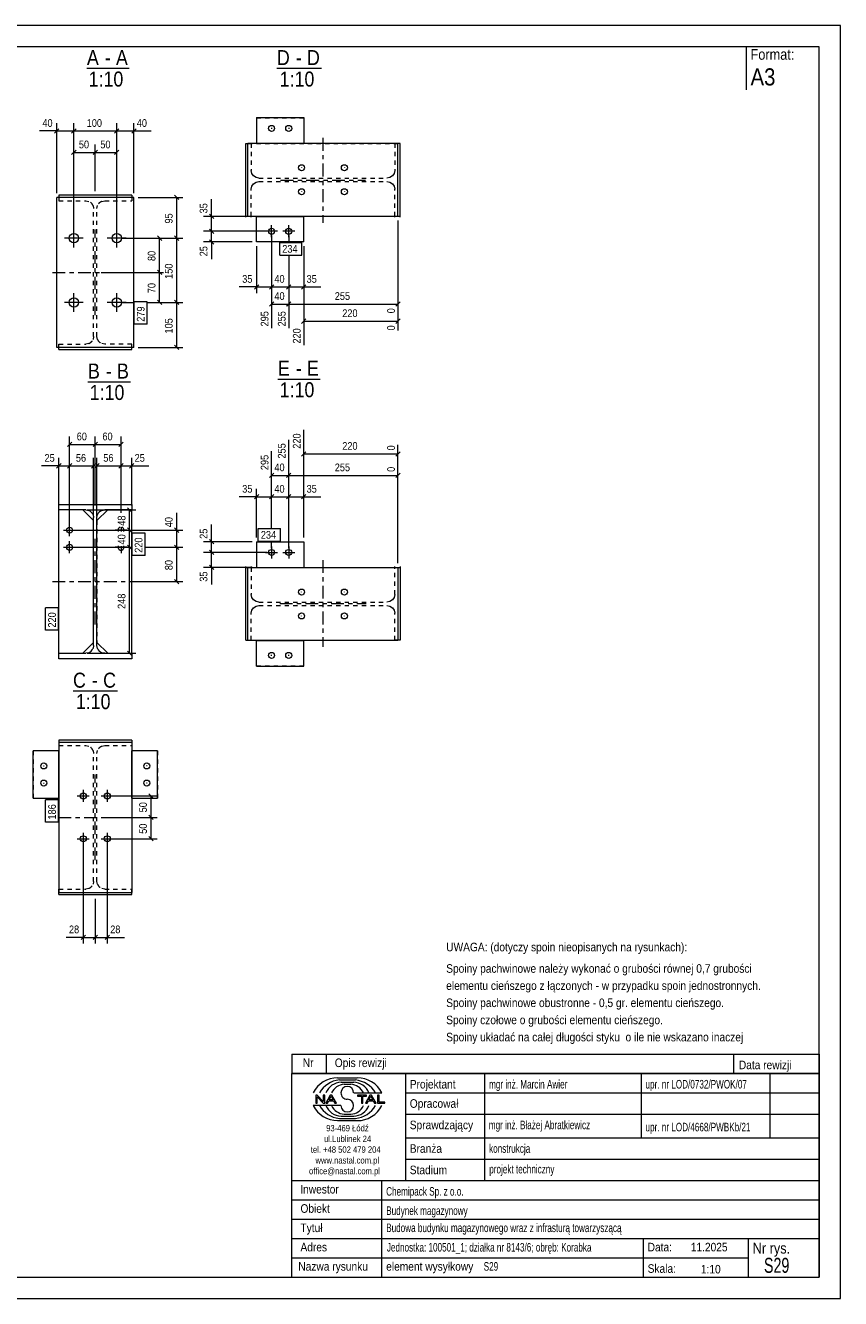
# Model space of a CAD drawing. Header units: millimetres. Extents: x 0 to 420, y 0 to 297.
# Tile 2 of 2: x 230 to 420, y 0 to 297. Entities that reach past the tile are written whole.
import ezdxf

# ---------------------------------------------------------------- set-up
doc = ezdxf.new("R2010")
doc.units = ezdxf.units.MM
for name, pattern in [('XKITLINE00', [0]), ('XKITLINE01', [4, 1, -1, 1, -1]), ('XKITLINE03', [6, 3, -1, 1, -1])]:
    doc.linetypes.add(name, pattern=pattern)
for name, color, linetype, lineweight in [('Arkusz rysunku', 3, 'Continuous', 0), ('Element', 2, 'Continuous', 0), ('Inny typ obiektu', 7, 'Continuous', 0), ('Wymiar', 4, 'Continuous', 0), ('Znak elementu', 2, 'Continuous', 0), ('Śruba', 3, 'Continuous', 0)]:
    doc.layers.add(name, color=color, linetype=linetype, lineweight=lineweight)
doc.styles.add('ARIAL', font='ARIAL.TTF')

msp = doc.modelspace()

# ---------------------------------------------------------------- linework, layer by layer
at = {"layer": 'Arkusz rysunku', "linetype": 'XKITLINE00', "lineweight": 0}
for p, q in [((420, 297), (0, 297)), ((420, 297), (415, 297)), ((420, 0), (420, 297)), ((415, 292), (5, 292)), ((415, 5), (415, 292)), ((5, 5), (415, 5)), ((0, 0), (420, 0))]:
    msp.add_line(p, q, dxfattribs=at)
at = {"layer": 'Element', "linetype": 'XKITLINE00', "lineweight": 0}
for p, q in [((283.75, 275.5), (294.75, 275.5)), ((283.75, 275.5), (283.75, 269.51)), ((294.75, 275.5), (294.75, 269.51)), ((281.25, 252.27), (281.25, 269.48)), ((281.25, 269.48), (281.75, 269.48)), ((281.75, 252.52), (281.75, 269.51)), ((281.75, 269.51), (316.75, 269.51)), ((283.75, 269.53), (294.75, 269.53)), ((316.75, 252.52), (316.75, 269.51)), ((317.25, 269.48), (316.75, 269.48)), ((317.25, 252.27), (317.25, 269.48)), ((237.13, 221.88), (237.13, 256.88)), ((255.13, 256.88), (237.13, 256.88)), ((254.63, 257.38), (237.63, 257.38)), ((237.63, 257.38), (237.63, 256.88)), ((254.63, 257.38), (254.63, 256.88)), ((255.13, 221.88), (255.13, 256.88)), ((281.25, 252.49), (282.52, 252.49)), ((281.75, 252.49), (281.75, 252.52)), ((281.75, 252.52), (316.75, 252.52)), ((281.75, 252.49), (316.75, 252.49)), ((282.52, 252.27), (282.52, 252.49)), ((283.75, 252.47), (294.75, 252.47)), ((283.75, 246.49), (283.75, 252.47)), ((294.75, 246.49), (294.75, 252.47)), ((315.98, 252.27), (315.98, 252.49)), ((315.98, 252.49), (317.25, 252.49)), ((316.75, 252.52), (316.75, 252.49)), ((294.75, 246.49), (283.75, 246.49)), ((255.13, 221.88), (237.13, 221.88)), ((237.63, 221.38), (237.63, 221.88)), ((237.63, 221.38), (254.63, 221.38)), ((254.63, 221.38), (254.63, 221.88)), ((237.63, 183.99), (237.63, 185.26)), ((237.63, 185.26), (254.63, 185.26)), ((237.63, 183.99), (237.63, 185.26)), ((237.63, 185.26), (254.63, 185.26)), ((254.63, 185.26), (254.63, 183.99)), ((254.63, 185.26), (254.63, 183.99)), ((243.93, 183.99), (237.63, 183.99)), ((243.93, 183.99), (237.63, 183.99)), ((237.63, 150.53), (237.63, 183.99)), ((245.73, 181.49), (243.23, 183.99)), ((243.93, 183.99), (244.62, 183.85)), ((243.93, 183.99), (244.62, 183.85)), ((245.6, 182.88), (245.73, 182.19)), ((245.6, 182.88), (245.73, 182.19)), ((245.73, 152.33), (245.73, 182.19)), ((245.73, 152.33), (245.73, 182.19)), ((249.03, 183.99), (246.53, 181.49)), ((246.53, 182.19), (246.67, 182.88)), ((246.53, 182.19), (246.67, 182.88)), ((246.53, 152.33), (246.53, 182.19)), ((246.53, 152.33), (246.53, 182.19)), ((247.64, 183.85), (248.33, 183.99)), ((247.64, 183.85), (248.33, 183.99)), ((254.63, 183.99), (248.33, 183.99)), ((254.63, 183.99), (248.33, 183.99)), ((254.63, 150.53), (254.63, 183.99)), ((283.75, 176.56), (294.75, 176.56)), ((283.75, 176.56), (283.75, 170.58)), ((294.75, 176.56), (294.75, 170.58)), ((281.25, 170.56), (281.25, 170.78)), ((281.25, 153.57), (281.25, 170.56)), ((281.25, 170.56), (282.52, 170.56)), ((281.75, 170.56), (281.75, 170.53)), ((281.75, 170.56), (316.75, 170.56)), ((281.75, 170.53), (316.75, 170.53)), ((281.75, 153.54), (281.75, 170.53)), ((282.52, 170.78), (282.52, 170.56)), ((283.75, 170.58), (294.75, 170.58)), ((315.98, 170.56), (315.98, 170.78)), ((315.98, 170.56), (317.25, 170.56)), ((316.75, 170.56), (316.75, 170.53)), ((316.75, 170.53), (316.75, 153.54)), ((317.25, 170.78), (317.25, 153.57)), ((245.73, 153.03), (243.23, 150.53)), ((245.73, 152.33), (245.6, 151.64)), ((245.73, 152.33), (245.6, 151.64)), ((246.53, 153.03), (249.03, 150.53)), ((246.67, 151.64), (246.53, 152.33)), ((246.67, 151.64), (246.53, 152.33)), ((281.25, 153.57), (281.75, 153.57)), ((316.75, 153.54), (281.75, 153.54)), ((283.75, 147.55), (283.75, 153.54)), ((283.75, 153.52), (294.75, 153.52)), ((294.75, 147.55), (294.75, 153.54)), ((317.25, 153.57), (316.75, 153.57)), ((237.63, 149.26), (237.63, 150.53)), ((237.63, 150.53), (243.93, 150.53)), ((237.63, 149.26), (237.63, 150.53)), ((237.63, 150.53), (243.93, 150.53)), ((254.63, 149.26), (237.63, 149.26)), ((254.63, 149.26), (237.63, 149.26)), ((244.62, 150.67), (243.93, 150.53)), ((244.62, 150.67), (243.93, 150.53)), ((248.33, 150.53), (247.64, 150.67)), ((248.33, 150.53), (247.64, 150.67)), ((248.33, 150.53), (254.63, 150.53)), ((248.33, 150.53), (254.63, 150.53)), ((254.63, 150.53), (254.63, 149.26)), ((254.63, 150.53), (254.63, 149.26)), ((283.75, 147.55), (294.75, 147.55)), ((231.62, 116.76), (231.62, 127.76)), ((237.63, 127.76), (231.62, 127.76)), ((237.6, 116.76), (237.6, 127.76)), ((254.63, 130.26), (237.63, 130.26)), ((237.63, 130.26), (237.63, 129.76)), ((237.63, 129.76), (254.63, 129.76)), ((237.63, 129.76), (237.63, 94.76)), ((254.63, 130.26), (254.63, 129.76)), ((254.63, 129.76), (254.63, 94.76)), ((260.65, 127.76), (254.63, 127.76)), ((254.66, 116.76), (254.66, 127.76)), ((260.65, 116.76), (260.65, 127.76)), ((231.62, 116.76), (237.63, 116.76)), ((254.63, 116.76), (260.65, 116.76)), ((237.63, 94.26), (237.63, 94.76)), ((237.63, 94.76), (254.63, 94.76)), ((237.63, 94.26), (254.63, 94.26)), ((254.63, 94.26), (254.63, 94.76))]:
    msp.add_line(p, q, dxfattribs=at)
at = {"layer": 'Element', "linetype": 'XKITLINE01', "lineweight": 0}
for p, q in [((283.75, 275.44), (294.75, 275.44)), ((281.25, 269.48), (281.25, 269.28)), ((281.75, 269.48), (281.75, 269.51)), ((281.75, 269.48), (282.52, 269.48)), ((281.75, 269.48), (316.75, 269.48)), ((282.52, 269.48), (282.52, 263.18)), ((283.75, 269.47), (283.75, 269.51)), ((283.75, 269.47), (283.75, 269.51)), ((294.75, 269.47), (283.75, 269.47)), ((294.75, 269.51), (294.75, 269.47)), ((294.75, 269.51), (294.75, 269.47)), ((315.98, 269.48), (315.98, 263.18)), ((316.75, 269.48), (315.98, 269.48)), ((316.75, 269.48), (316.75, 269.51)), ((282.66, 262.49), (282.52, 263.18)), ((283.05, 261.91), (282.66, 262.49)), ((283.63, 261.52), (283.05, 261.91)), ((284.32, 261.38), (283.63, 261.52)), ((284.32, 261.38), (314.18, 261.38)), ((314.87, 261.52), (314.18, 261.38)), ((315.46, 261.91), (314.87, 261.52)), ((315.85, 262.49), (315.46, 261.91)), ((315.98, 263.18), (315.85, 262.49)), ((282.52, 258.78), (282.66, 259.47)), ((282.52, 252.52), (282.52, 258.78)), ((282.66, 259.47), (283.05, 260.06)), ((283.05, 260.06), (283.63, 260.45)), ((283.63, 260.45), (284.32, 260.58)), ((284.32, 260.58), (314.18, 260.58)), ((314.18, 260.58), (314.87, 260.45)), ((314.87, 260.45), (315.46, 260.06)), ((315.46, 260.06), (315.85, 259.47)), ((315.85, 259.47), (315.98, 258.78)), ((315.98, 252.49), (315.98, 258.78)), ((237.63, 256.88), (237.63, 256.11)), ((237.63, 256.11), (243.93, 256.11)), ((243.93, 256.11), (244.62, 255.97)), ((247.64, 255.97), (248.33, 256.11)), ((248.33, 256.11), (254.63, 256.11)), ((254.63, 256.88), (254.63, 256.11)), ((245.6, 255), (245.73, 254.31)), ((245.73, 224.45), (245.73, 254.31)), ((246.53, 254.31), (246.67, 255)), ((246.53, 224.45), (246.53, 254.31)), ((281.75, 252.52), (281.75, 252.49)), ((282.52, 252.49), (282.52, 252.52)), ((316.75, 252.49), (316.75, 252.52)), ((244.62, 222.79), (243.93, 222.65)), ((245.73, 224.45), (245.6, 223.76)), ((246.67, 223.76), (246.53, 224.45)), ((248.33, 222.65), (247.64, 222.79)), ((237.63, 222.65), (243.93, 222.65)), ((237.63, 221.88), (237.63, 222.65)), ((254.63, 222.65), (248.33, 222.65)), ((254.63, 221.88), (254.63, 222.65)), ((243.23, 183.99), (237.63, 183.99)), ((245.73, 153.03), (245.73, 181.49)), ((246.53, 181.49), (246.53, 153.03)), ((254.63, 183.99), (249.03, 183.99)), ((281.75, 170.53), (281.75, 170.56)), ((282.52, 170.56), (282.52, 164.27)), ((315.98, 164.27), (315.98, 170.56)), ((316.75, 170.56), (316.75, 170.53)), ((282.66, 163.58), (282.52, 164.27)), ((283.05, 162.99), (282.66, 163.58)), ((315.85, 163.58), (315.46, 162.99)), ((315.98, 164.27), (315.85, 163.58)), ((282.52, 159.87), (282.66, 160.56)), ((282.66, 160.56), (283.05, 161.14)), ((283.63, 162.6), (283.05, 162.99)), ((283.05, 161.14), (283.63, 161.53)), ((284.32, 162.47), (283.63, 162.6)), ((283.63, 161.53), (284.32, 161.67)), ((284.32, 162.47), (314.18, 162.47)), ((284.32, 161.67), (314.18, 161.67)), ((314.87, 162.6), (314.18, 162.47)), ((314.18, 161.67), (314.87, 161.53)), ((315.46, 162.99), (314.87, 162.6)), ((314.87, 161.53), (315.46, 161.14)), ((315.46, 161.14), (315.85, 160.56)), ((315.85, 160.56), (315.98, 159.87)), ((282.52, 153.57), (282.52, 159.87)), ((315.98, 153.57), (315.98, 159.87)), ((281.75, 153.57), (282.52, 153.57)), ((281.75, 153.57), (316.75, 153.57)), ((283.75, 153.54), (283.75, 153.58)), ((283.75, 153.58), (294.75, 153.58)), ((283.75, 153.54), (283.75, 153.58)), ((294.75, 153.54), (294.75, 153.58)), ((294.75, 153.54), (294.75, 153.58)), ((316.75, 153.57), (315.98, 153.57)), ((237.63, 150.53), (243.23, 150.53)), ((249.03, 150.53), (254.63, 150.53)), ((283.75, 147.61), (294.75, 147.61)), ((231.65, 127.76), (231.65, 116.76)), ((237.63, 129.76), (237.63, 128.99)), ((237.63, 128.99), (243.93, 128.99)), ((237.63, 116.76), (237.63, 127.76)), ((243.93, 128.99), (244.62, 128.85)), ((245.6, 127.88), (245.73, 127.19)), ((246.53, 127.19), (246.67, 127.88)), ((247.64, 128.85), (248.33, 128.99)), ((248.33, 128.99), (254.63, 128.99)), ((254.63, 129.76), (254.63, 128.99)), ((254.63, 127.76), (254.63, 116.76)), ((260.61, 127.76), (260.61, 116.76)), ((245.73, 97.33), (245.73, 127.19)), ((246.53, 97.33), (246.53, 127.19)), ((237.63, 95.53), (243.93, 95.53)), ((237.63, 94.76), (237.63, 95.53)), ((244.62, 95.67), (243.93, 95.53)), ((245.73, 97.33), (245.6, 96.64)), ((246.67, 96.64), (246.53, 97.33)), ((248.33, 95.53), (247.64, 95.67)), ((248.33, 95.53), (254.63, 95.53)), ((254.63, 94.76), (254.63, 95.53))]:
    msp.add_line(p, q, dxfattribs=at)
at = {"layer": 'Element', "linetype": 'XKITLINE03', "lineweight": 0}
for p, q in [((299.25, 270.77), (299.25, 250.98)), ((289.36, 260.88), (309.15, 260.88)), ((246.13, 229.38), (246.13, 249.38)), ((236.13, 239.38), (256.13, 239.38)), ((246.13, 157.26), (246.13, 177.26)), ((299.25, 172.28), (299.25, 152.07)), ((236.13, 167.26), (256.13, 167.26)), ((289.15, 162.17), (309.36, 162.17)), ((246.13, 102.26), (246.13, 122.26)), ((237.53, 112.26), (256.13, 112.26))]:
    msp.add_line(p, q, dxfattribs=at)
at = {"layer": 'Element', "linetype": 'XKITLINE01', "lineweight": 0}
for centre, start, end in [((243.93, 254.31), 22.5, 67.5), ((248.33, 254.31), 112.5, 157.5), ((243.93, 224.45), 292.5, 337.5), ((248.33, 224.45), 202.5, 247.5), ((243.93, 127.19), 22.5, 67.5), ((248.33, 127.19), 112.5, 157.5), ((243.93, 97.33), 292.5, 337.5), ((248.33, 97.33), 202.5, 247.5)]:
    msp.add_arc(centre, 1.8, start, end, dxfattribs=at)
at = {"layer": 'Element', "linetype": 'XKITLINE00', "lineweight": 0}
for centre, start, end in [((243.93, 182.19), 22.5, 67.5), ((243.93, 182.19), 22.5, 67.5), ((248.33, 182.19), 112.5, 157.5), ((248.33, 182.19), 112.5, 157.5), ((243.93, 152.33), 292.5, 337.5), ((243.93, 152.33), 292.5, 337.5), ((248.33, 152.33), 202.5, 247.5), ((248.33, 152.33), 202.5, 247.5)]:
    msp.add_arc(centre, 1.8, start, end, dxfattribs=at)
at = {"layer": 'Inny typ obiektu', "linetype": 'XKITLINE00', "lineweight": 0}
for p, q in [((398, 292), (398, 282)), ((244.18, 287), (254.06, 287)), ((288.5, 287), (298.89, 287)), ((244.43, 213.88), (254.31, 213.88)), ((288.75, 214.52), (298.63, 214.52)), ((240.94, 141.76), (251.33, 141.76)), ((292, 57), (292, 52.5)), ((292, 57), (415, 57)), ((300, 57), (300, 52.5)), ((395, 57), (395, 52.5)), ((415, 57), (415, 52.5)), ((415, 52.5), (292, 52.5)), ((292, 5), (292, 52.5)), ((292, 52.5), (415, 52.5)), ((302.62, 51.49), (307.23, 51.5)), ((303.07, 50.99), (306.86, 51)), ((303.46, 50.49), (306.45, 50.49)), ((318.5, 52.5), (318.5, 27.5)), ((337, 27.5), (337, 52.5)), ((373.5, 52.5), (373.5, 37.5)), ((403.5, 52.5), (403.5, 37.5)), ((415, 52.5), (415, 5)), ((304.2, 49.98), (305.73, 49.99)), ((306.42, 47.99), (312.98, 47.99)), ((318.5, 48), (415, 48)), ((303.43, 45.01), (297, 45.01)), ((297.93, 47.44), (297.57, 47.44)), ((297.57, 47.44), (297.57, 45.56)), ((297.57, 45.56), (297.9, 45.56)), ((297.9, 47.04), (299.29, 45.56)), ((297.9, 45.56), (297.9, 47.04)), ((299.31, 45.96), (297.93, 47.44)), ((299.29, 45.56), (299.65, 45.56)), ((299.65, 47.44), (299.31, 47.44)), ((299.31, 47.44), (299.31, 45.96)), ((299.65, 45.56), (299.65, 47.44)), ((300.96, 47.44), (299.94, 45.56)), ((299.94, 45.56), (300.31, 45.56)), ((300.31, 45.56), (300.61, 46.13)), ((300.61, 46.13), (301.71, 46.13)), ((300.71, 46.33), (301.14, 47.24)), ((301.6, 46.33), (300.71, 46.33)), ((301.33, 47.44), (300.96, 47.44)), ((301.14, 47.24), (301.6, 46.33)), ((302.41, 45.56), (301.33, 47.44)), ((301.71, 46.13), (302.02, 45.56)), ((302.02, 45.56), (302.41, 45.56)), ((309.43, 47.44), (307.34, 47.44)), ((307.34, 47.44), (307.34, 47.22)), ((307.34, 47.22), (308.21, 47.22)), ((308.21, 47.22), (308.21, 45.56)), ((308.21, 45.56), (308.56, 45.56)), ((308.56, 45.56), (308.56, 47.22)), ((308.56, 47.22), (309.43, 47.22)), ((310.21, 47.44), (309.2, 45.56)), ((309.2, 45.56), (309.57, 45.56)), ((309.43, 47.22), (309.43, 47.44)), ((309.57, 45.56), (309.86, 46.13)), ((309.86, 46.13), (310.96, 46.13)), ((309.96, 46.33), (310.39, 47.24)), ((310.86, 46.33), (309.96, 46.33)), ((310.59, 47.44), (310.21, 47.44)), ((310.4, 47.24), (310.39, 47.24)), ((310.4, 47.24), (310.86, 46.33)), ((311.67, 45.56), (310.59, 47.44)), ((310.96, 46.13), (311.27, 45.56)), ((311.27, 45.56), (311.67, 45.56)), ((312.36, 47.44), (312.01, 47.44)), ((312.01, 47.44), (312.01, 45.56)), ((312.01, 45.56), (313.66, 45.56)), ((312.36, 45.78), (312.36, 47.44)), ((313.66, 45.78), (312.36, 45.78)), ((313.66, 45.56), (313.66, 45.78)), ((303.07, 42.01), (306.86, 42)), ((303.46, 42.51), (306.45, 42.51)), ((304.2, 43.02), (305.73, 43.01)), ((318.5, 43), (415, 43)), ((302.62, 41.51), (307.23, 41.5)), ((318.5, 37.5), (415, 37.5)), ((318.5, 32.5), (415, 32.5)), ((292, 27.5), (415, 27.5)), ((313, 5), (313, 27.5)), ((292, 23), (415, 23)), ((292, 18.5), (415, 18.5)), ((292, 14), (415, 14)), ((374, 5), (374, 14)), ((398.5, 5), (398.5, 14)), ((292, 9.5), (398.5, 9.5)), ((292, 5), (415, 5))]:
    msp.add_line(p, q, dxfattribs=at)
for centre, radius, start, end in [((302.72, 45.08), 6.42, 90.8317, 153.0136), ((303.67, 45), 6.02, 95.7347, 150.2266), ((306.22, 46.41), 4.08, 22.7023, 86.7527), ((306.24, 44.98), 6.04, 29.8256, 84.1252), ((307.25, 45.07), 6.43, 27.0191, 90.199), ((303.7, 46.42), 4.07, 93.3428, 157.3393), ((304.33, 46.6), 3.38, 92.229, 155.8008), ((304.92, 47.99), 1.49, 0.0741, 179.9259), ((304.92, 47.99), 1.49, 179.9259, 270), ((305.59, 46.6), 3.39, 24.2351, 87.5913), ((302.72, 47.92), 6.42, 206.9864, 269.1683), ((303.67, 48), 6.02, 209.7734, 264.2653), ((303.7, 46.58), 4.07, 202.6607, 266.6572), ((304.33, 46.4), 3.38, 204.1992, 267.771), ((304.92, 45.01), 1.49, 180.0741, 359.9259), ((304.92, 45), 1.49, 0.0741, 90), ((305.59, 46.4), 3.39, 272.4087, 335.7649), ((306.22, 46.59), 4.08, 273.2473, 337.2977), ((306.24, 48.02), 6.04, 275.8748, 330.1744), ((307.25, 47.93), 6.43, 269.801, 332.9809)]:
    msp.add_arc(centre, radius, start, end, dxfattribs=at)
at = {"layer": 'Wymiar', "linetype": 'XKITLINE00', "lineweight": 0}
for p, q in [((237.13, 257.88), (237.13, 274.24)), ((241.13, 248.38), (241.13, 274.24)), ((241.13, 248.38), (241.13, 274.24)), ((251.13, 248.38), (251.13, 274.24)), ((251.13, 248.38), (251.13, 274.24)), ((255.13, 257.88), (255.13, 274.24)), ((237.13, 272.38), (233.11, 272.38)), ((237.13, 272.38), (233.11, 272.38)), ((237.64, 272.89), (236.62, 271.87)), ((237.13, 272.38), (241.13, 272.38)), ((241.64, 272.89), (240.62, 271.87)), ((241.64, 272.89), (240.62, 271.87)), ((241.13, 272.38), (251.13, 272.38)), ((251.64, 272.89), (250.62, 271.87)), ((251.64, 272.89), (250.62, 271.87)), ((251.13, 272.38), (255.13, 272.38)), ((255.64, 272.89), (254.62, 271.87)), ((255.13, 272.38), (259.15, 272.38)), ((255.13, 272.38), (259.15, 272.38)), ((241.64, 267.89), (240.62, 266.87)), ((241.13, 248.38), (241.13, 269.24)), ((241.13, 267.38), (246.13, 267.38)), ((246.64, 267.89), (245.62, 266.87)), ((246.64, 267.89), (245.62, 266.87)), ((246.13, 258.38), (246.13, 269.24)), ((246.13, 258.38), (246.13, 269.24)), ((246.13, 267.38), (251.13, 267.38)), ((251.64, 267.89), (250.62, 266.87)), ((251.13, 248.38), (251.13, 269.24)), ((256.13, 256.88), (266.57, 256.88)), ((264.62, 257.39), (265.64, 256.37)), ((265.13, 247.38), (265.13, 256.88)), ((273.25, 252.47), (273.25, 256.49)), ((273.25, 252.47), (273.25, 256.49)), ((282.75, 252.47), (271.39, 252.47)), ((272.74, 252.98), (273.76, 251.96)), ((273.25, 248.99), (273.25, 252.47)), ((272.74, 249.5), (273.76, 248.48)), ((272.74, 249.5), (273.76, 248.48)), ((316.75, 251.49), (316.75, 225.85)), ((316.75, 251.49), (316.75, 229.85)), ((252.13, 247.38), (266.57, 247.38)), ((252.13, 247.38), (266.57, 247.38)), ((252.13, 247.38), (262.57, 247.38)), ((260.62, 247.89), (261.64, 246.87)), ((261.13, 239.38), (261.13, 247.38)), ((264.62, 247.89), (265.64, 246.87)), ((264.62, 247.89), (265.64, 246.87)), ((265.13, 232.38), (265.13, 247.38)), ((286.25, 248.99), (271.39, 248.99)), ((286.25, 248.99), (271.39, 248.99)), ((272.74, 247), (273.76, 245.98)), ((273.25, 246.49), (273.25, 248.99)), ((287.25, 247.99), (287.25, 226.38)), ((287.25, 247.99), (287.25, 234.57)), ((287.25, 247.99), (287.25, 234.57)), ((291.25, 247.99), (291.25, 246.39)), ((291.25, 247.99), (291.25, 246.39)), ((291.25, 247.99), (291.25, 246.39)), ((291.25, 247.99), (291.25, 246.39)), ((282.75, 246.49), (271.39, 246.49)), ((273.25, 246.49), (273.25, 242.47)), ((273.25, 246.49), (273.25, 242.47)), ((283.75, 245.49), (283.75, 234.57)), ((294.75, 245.49), (294.75, 222.38)), ((294.75, 245.49), (294.75, 234.57)), ((291.25, 243.39), (291.25, 226.38)), ((291.25, 243.39), (291.25, 226.38)), ((291.25, 243.39), (291.25, 234.57)), ((291.25, 243.39), (291.25, 234.57)), ((247.53, 239.38), (262.01, 239.38)), ((247.53, 239.38), (262.01, 239.38)), ((260.62, 239.89), (261.64, 238.87)), ((260.62, 239.89), (261.64, 238.87)), ((261.13, 232.38), (261.13, 239.38)), ((283.75, 236.01), (279.73, 236.01)), ((283.75, 236.01), (279.73, 236.01)), ((284.26, 236.52), (283.24, 235.5)), ((283.75, 236.01), (287.25, 236.01)), ((287.76, 236.52), (286.74, 235.5)), ((287.76, 236.52), (286.74, 235.5)), ((287.25, 236.01), (291.25, 236.01)), ((291.76, 236.52), (290.74, 235.5)), ((291.76, 236.52), (290.74, 235.5)), ((291.25, 236.01), (294.75, 236.01)), ((295.26, 236.52), (294.24, 235.5)), ((294.75, 236.01), (298.77, 236.01)), ((294.75, 236.01), (298.77, 236.01)), ((252.13, 232.38), (255.23, 232.38)), ((252.13, 232.38), (255.23, 232.38)), ((252.13, 232.38), (255.23, 232.38)), ((258.23, 232.38), (266.57, 232.38)), ((258.23, 232.38), (266.57, 232.38)), ((258.23, 232.38), (262.57, 232.38)), ((260.62, 232.89), (261.64, 231.87)), ((264.62, 232.89), (265.64, 231.87)), ((264.62, 232.89), (265.64, 231.87)), ((265.13, 221.88), (265.13, 232.38)), ((287.76, 232.52), (286.74, 231.5)), ((287.25, 232.01), (291.25, 232.01)), ((291.76, 232.52), (290.74, 231.5)), ((291.76, 232.52), (290.79, 231.55)), ((291.25, 232.01), (316.75, 232.01)), ((317.26, 232.52), (316.24, 231.5)), ((295.26, 228.52), (294.24, 227.5)), ((294.75, 228.01), (316.75, 228.01)), ((317.26, 228.52), (316.24, 227.5)), ((256.13, 221.88), (266.57, 221.88)), ((264.62, 222.39), (265.64, 221.37)), ((294.75, 177.56), (294.75, 202.66)), ((240.64, 199.77), (239.62, 198.75)), ((240.13, 180.26), (240.13, 201.12)), ((240.13, 199.26), (246.13, 199.26)), ((246.64, 199.77), (245.62, 198.75)), ((246.64, 199.77), (245.62, 198.75)), ((246.13, 184.99), (246.13, 201.12)), ((246.13, 184.99), (246.13, 201.12)), ((246.13, 199.26), (252.13, 199.26)), ((252.64, 199.77), (251.62, 198.75)), ((252.13, 183.32), (252.13, 201.12)), ((291.25, 175.06), (291.25, 200.36)), ((291.25, 175.06), (291.25, 200.36)), ((316.75, 171.56), (316.75, 199.2)), ((237.63, 184.99), (237.63, 196.12)), ((240.13, 180.26), (240.13, 196.12)), ((240.13, 180.26), (240.13, 196.12)), ((245.73, 182.49), (245.73, 196.12)), ((246.53, 182.49), (246.53, 196.12)), ((252.13, 183.32), (252.13, 196.12)), ((252.13, 183.32), (252.13, 196.12)), ((254.63, 184.99), (254.63, 196.12)), ((287.25, 179.66), (287.25, 197.66)), ((295.26, 197.55), (294.24, 196.53)), ((294.75, 197.04), (316.75, 197.04)), ((317.26, 197.55), (316.24, 196.53)), ((237.63, 194.26), (233.61, 194.26)), ((237.63, 194.26), (233.61, 194.26)), ((238.14, 194.77), (237.12, 193.75)), ((237.63, 194.26), (240.13, 194.26)), ((240.64, 194.77), (239.62, 193.75)), ((240.64, 194.77), (239.62, 193.75)), ((240.13, 194.26), (245.73, 194.26)), ((246.24, 194.77), (245.22, 193.75)), ((247.04, 194.77), (246.02, 193.75)), ((246.53, 194.26), (252.13, 194.26)), ((252.64, 194.77), (251.62, 193.75)), ((252.64, 194.77), (251.62, 193.75)), ((252.13, 194.26), (254.63, 194.26)), ((255.14, 194.77), (254.12, 193.75)), ((254.63, 194.26), (258.65, 194.26)), ((254.63, 194.26), (258.65, 194.26)), ((316.75, 171.56), (316.75, 194.2)), ((287.76, 192.55), (286.74, 191.53)), ((287.25, 192.04), (291.25, 192.04)), ((291.76, 192.55), (290.74, 191.53)), ((291.76, 192.55), (290.74, 191.53)), ((291.25, 192.04), (316.75, 192.04)), ((317.26, 192.55), (316.24, 191.53)), ((284.26, 187.55), (283.24, 186.53)), ((283.75, 177.56), (283.75, 188.9)), ((287.76, 187.55), (286.74, 186.53)), ((287.76, 187.55), (286.74, 186.53)), ((287.25, 179.66), (287.25, 188.9)), ((287.25, 179.66), (287.25, 188.9)), ((291.76, 187.55), (290.74, 186.53)), ((291.76, 187.55), (290.74, 186.53)), ((291.25, 175.06), (291.25, 188.9)), ((291.25, 175.06), (291.25, 188.9)), ((295.26, 187.55), (294.24, 186.53)), ((294.75, 177.56), (294.75, 188.9)), ((253.62, 184.5), (254.64, 183.48)), ((283.75, 187.04), (279.73, 187.04)), ((283.75, 187.04), (279.73, 187.04)), ((283.75, 187.04), (287.25, 187.04)), ((287.25, 187.04), (291.25, 187.04)), ((291.25, 187.04), (294.75, 187.04)), ((294.75, 187.04), (298.77, 187.04)), ((294.75, 187.04), (298.77, 187.04)), ((244.23, 183.99), (255.57, 183.99)), ((254.13, 179.26), (254.13, 183.99)), ((265.13, 179.26), (265.13, 183.28)), ((265.13, 179.26), (265.13, 183.28)), ((241.13, 179.26), (255.57, 179.26)), ((241.13, 179.26), (255.57, 179.26)), ((241.13, 179.26), (266.57, 179.26)), ((253.62, 179.77), (254.64, 178.75)), ((253.62, 179.77), (254.64, 178.75)), ((254.13, 175.26), (254.13, 179.26)), ((264.62, 179.77), (265.64, 178.75)), ((265.13, 175.26), (265.13, 179.26)), ((273.25, 176.56), (273.25, 180.58)), ((273.25, 176.56), (273.25, 180.58)), ((241.13, 175.26), (254.73, 175.26)), ((241.13, 175.26), (254.73, 175.26)), ((241.13, 175.26), (254.73, 175.26)), ((241.13, 175.26), (254.73, 175.26)), ((253.62, 175.77), (254.64, 174.75)), ((253.62, 175.77), (254.64, 174.75)), ((254.13, 150.53), (254.13, 175.26)), ((257.73, 175.26), (266.57, 175.26)), ((257.73, 175.26), (266.57, 175.26)), ((264.62, 175.77), (265.64, 174.75)), ((264.62, 175.77), (265.64, 174.75)), ((265.13, 167.26), (265.13, 175.26)), ((282.75, 176.56), (271.39, 176.56)), ((272.74, 177.07), (273.76, 176.05)), ((273.25, 174.06), (273.25, 176.56)), ((287.25, 175.06), (287.25, 176.66)), ((287.25, 175.06), (287.25, 176.66)), ((287.25, 175.06), (287.25, 176.66)), ((286.25, 174.06), (271.39, 174.06)), ((286.25, 174.06), (271.39, 174.06)), ((272.74, 174.57), (273.76, 173.55)), ((272.74, 174.57), (273.76, 173.55)), ((273.25, 170.58), (273.25, 174.06)), ((282.75, 170.58), (271.39, 170.58)), ((272.74, 171.08), (273.76, 170.07)), ((273.25, 170.58), (273.25, 166.56)), ((273.25, 170.58), (273.25, 166.56)), ((255.63, 167.26), (266.57, 167.26)), ((264.62, 167.77), (265.64, 166.75)), ((244.23, 150.53), (255.57, 150.53)), ((253.62, 151.04), (254.64, 150.02)), ((249.93, 117.26), (260.57, 117.26)), ((258.62, 117.77), (259.64, 116.75)), ((259.13, 112.26), (259.13, 117.26)), ((247.53, 112.26), (260.57, 112.26)), ((247.53, 112.26), (260.57, 112.26)), ((258.62, 112.77), (259.64, 111.75)), ((258.62, 112.77), (259.64, 111.75)), ((259.13, 107.26), (259.13, 112.26)), ((249.93, 107.26), (260.57, 107.26)), ((258.62, 107.77), (259.64, 106.75)), ((243.33, 106.26), (243.33, 82.82)), ((248.93, 106.26), (248.93, 82.82)), ((246.13, 93.26), (246.13, 82.82)), ((246.13, 93.26), (246.13, 82.82)), ((243.33, 84.26), (239.31, 84.26)), ((243.33, 84.26), (239.31, 84.26)), ((243.84, 84.77), (242.82, 83.75)), ((243.33, 84.26), (246.13, 84.26)), ((246.64, 84.77), (245.62, 83.75)), ((246.64, 84.77), (245.62, 83.75)), ((246.13, 84.26), (248.93, 84.26)), ((249.44, 84.77), (248.42, 83.75)), ((248.93, 84.26), (252.95, 84.26)), ((248.93, 84.26), (252.95, 84.26))]:
    msp.add_line(p, q, dxfattribs=at)
at = {"layer": 'Znak elementu', "linetype": 'XKITLINE00', "lineweight": 0}
for p, q in [((289.15, 246.39), (294.35, 246.39)), ((289.15, 243.39), (289.15, 246.39)), ((294.35, 243.39), (294.35, 246.39)), ((289.15, 243.39), (294.35, 243.39)), ((255.23, 227.28), (255.23, 232.49)), ((258.23, 232.49), (255.23, 232.49)), ((258.23, 227.28), (258.23, 232.49)), ((258.23, 227.28), (255.23, 227.28)), ((254.73, 173.38), (254.73, 178.59)), ((257.73, 178.59), (254.73, 178.59)), ((257.73, 173.38), (257.73, 178.59)), ((284.15, 179.66), (289.36, 179.66)), ((284.15, 176.66), (284.15, 179.66)), ((289.36, 176.66), (289.36, 179.66)), ((284.15, 176.66), (289.36, 176.66)), ((257.73, 173.38), (254.73, 173.38)), ((234.53, 155.93), (234.53, 161.14)), ((237.53, 161.14), (234.53, 161.14)), ((237.53, 155.93), (237.53, 161.14)), ((237.53, 155.93), (234.53, 155.93)), ((234.53, 111.15), (234.53, 116.36)), ((237.53, 116.36), (234.53, 116.36)), ((237.53, 111.15), (237.53, 116.36)), ((237.53, 111.15), (234.53, 111.15))]:
    msp.add_line(p, q, dxfattribs=at)
at = {"layer": 'Śruba', "linetype": 'XKITLINE00', "lineweight": 0}
for p, q in [((287.25, 273.13), (287.25, 272.88)), ((291.25, 273.13), (291.25, 272.88)), ((294.25, 263.87), (294.25, 263.75)), ((304.25, 263.87), (304.25, 263.75)), ((294.25, 258.27), (294.25, 258.15)), ((304.25, 258.27), (304.25, 258.15)), ((241.13, 245.18), (241.13, 249.58)), ((251.13, 245.18), (251.13, 249.58)), ((287.25, 247.59), (287.25, 250.39)), ((291.25, 247.59), (291.25, 250.39)), ((243.33, 247.38), (238.93, 247.38)), ((253.33, 247.38), (248.93, 247.38)), ((288.65, 248.99), (285.85, 248.99)), ((292.65, 248.99), (289.85, 248.99)), ((243.33, 232.38), (238.93, 232.38)), ((241.13, 230.18), (241.13, 234.58)), ((253.33, 232.38), (248.93, 232.38)), ((251.13, 230.18), (251.13, 234.58)), ((238.73, 179.26), (241.53, 179.26)), ((240.13, 177.86), (240.13, 180.66)), ((253.53, 179.26), (250.73, 179.26)), ((252.13, 179.93), (252.13, 178.96)), ((238.73, 175.26), (241.53, 175.26)), ((240.13, 173.86), (240.13, 176.66)), ((253.53, 175.26), (250.73, 175.26)), ((252.13, 175.56), (252.13, 173.86)), ((287.25, 175.46), (287.25, 172.66)), ((291.25, 175.46), (291.25, 172.66)), ((285.85, 174.06), (288.65, 174.06)), ((289.85, 174.06), (292.65, 174.06)), ((294.25, 164.78), (294.25, 164.9)), ((304.25, 164.78), (304.25, 164.9)), ((294.25, 159.18), (294.25, 159.3)), ((304.25, 159.18), (304.25, 159.3)), ((287.25, 149.92), (287.25, 150.17)), ((291.25, 149.92), (291.25, 150.17)), ((234.06, 124.26), (234.18, 124.26)), ((258.21, 124.26), (258.08, 124.26)), ((234.06, 120.26), (234.18, 120.26)), ((258.21, 120.26), (258.08, 120.26)), ((241.93, 117.26), (244.73, 117.26)), ((243.33, 118.66), (243.33, 115.86)), ((247.53, 117.26), (250.33, 117.26)), ((248.93, 118.66), (248.93, 115.86)), ((241.93, 107.26), (244.73, 107.26)), ((243.33, 108.66), (243.33, 105.86)), ((247.53, 107.26), (250.33, 107.26)), ((248.93, 108.66), (248.93, 105.86))]:
    msp.add_line(p, q, dxfattribs=at)
for centre, radius in [((287.25, 273), 0.7), ((291.25, 273), 0.7), ((294.25, 263.81), 0.7), ((304.25, 263.81), 0.7), ((294.25, 258.21), 0.7), ((304.25, 258.21), 0.7), ((287.25, 248.99), 0.7), ((291.25, 248.99), 0.7), ((241.13, 247.38), 1.1), ((251.13, 247.38), 1.1), ((241.13, 232.38), 1.1), ((251.13, 232.38), 1.1), ((240.13, 179.26), 0.7), ((240.13, 175.26), 0.7), ((287.25, 174.06), 0.7), ((291.25, 174.06), 0.7), ((294.25, 164.83), 0.7), ((304.25, 164.83), 0.7), ((294.25, 159.24), 0.7), ((304.25, 159.24), 0.7), ((287.25, 150.04), 0.7), ((291.25, 150.04), 0.7), ((234.12, 124.26), 0.7), ((258.15, 124.26), 0.7), ((234.12, 120.26), 0.7), ((258.15, 120.26), 0.7), ((243.33, 117.26), 0.7), ((248.93, 117.26), 0.7), ((243.33, 107.26), 0.7), ((248.93, 107.26), 0.7)]:
    msp.add_circle(centre, radius, dxfattribs=at)
for centre, start, end in [((252.13, 179.26), 106.8495, 205.8304), ((252.13, 179.26), 0, 73.1505), ((252.13, 179.26), 334.1696, 0), ((252.13, 175.26), 154.1696, 25.8304)]:
    msp.add_arc(centre, 0.7, start, end, dxfattribs=at)

# ---------------------------------------------------------------- texts
at = {"layer": 'Inny typ obiektu', "style": 'ARIAL'}
for s, height, width, p in [('A', 3.5, 0.85, (244.18, 287.75)), ('A', 3.5, 0.85, (250.95, 287.75)), ('D', 3.5, 0.85, (288.5, 287.75)), ('D', 3.5, 0.85, (295.52, 287.75)), ('Format:', 2.5, 0.85, (399, 289)), ('-', 3.5, 0.85, (248.35, 287.75)), ('-', 3.5, 0.85, (292.92, 287.75)), ('1:10', 3.5, 0.85, (244.58, 282.75)), ('1:10', 3.5, 0.85, (289.15, 282.75)), ('A3', 4, 0.85, (399, 283)), ('B', 3.5, 0.85, (244.43, 214.63)), ('B', 3.5, 0.85, (251.2, 214.63)), ('E', 3.5, 0.85, (288.75, 215.27)), ('E', 3.5, 0.85, (295.52, 215.27)), ('-', 3.5, 0.85, (248.6, 214.63)), ('-', 3.5, 0.85, (292.92, 215.27)), ('1:10', 3.5, 0.85, (244.83, 209.63)), ('1:10', 3.5, 0.85, (289.15, 210.27)), ('C', 3.5, 0.85, (240.94, 142.51)), ('C', 3.5, 0.85, (247.96, 142.51)), ('-', 3.5, 0.85, (245.36, 142.51)), ('1:10', 3.5, 0.85, (241.59, 137.51)), ('UWAGA: (dotyczy spoin nieopisanych na rysunkach):', 2, 0.85, (328, 81)), ('Spoiny pachwinowe należy wykonać o grubości równej 0,7 grubości', 2, 0.85, (328, 76)), ('elementu cieńszego z łączonych - w przypadku spoin jednostronnych.', 2, 0.85, (328, 72)), ('Spoiny pachwinowe obustronne - 0,5 gr. elementu cieńszego.', 2, 0.85, (328, 68)), ('Spoiny czołowe o grubości elementu cieńszego.', 2, 0.85, (328, 64)), ('Spoiny układać na całej długości styku  o ile nie wskazano inaczej', 2, 0.85, (328, 60)), ('Nr', 2, 0.85, (294.54, 54)), ('Opis rewizji', 2, 0.85, (302, 54)), ('Data rewizji', 2, 0.85, (396.28, 53.5)), ('Projektant', 2, 0.85, (319.5, 49)), ('mgr inż. Marcin Awier', 2, 0.68, (338, 49)), ('upr. nr LOD/0732/PWOK/07', 2, 0.68, (374.5, 49)), ('Opracował', 2, 0.85, (319.5, 44.5)), ('Sprawdzający', 2, 0.85, (319.5, 39.5)), ('mgr inż. Błażej Abratkiewicz', 2, 0.68, (337.94, 39.5)), ('93-469 Łódź', 1.5, 0.85, (300, 39)), ('upr. nr LOD/4668/PWBKb/21', 2, 0.68, (374.5, 39)), ('ul.Lublinek 24', 1.5, 0.85, (299.5, 36.5)), ('Branża', 2, 0.85, (319.5, 34)), ('konstrukcja', 2, 0.68, (338, 34)), ('tel. +48 502 479 204', 1.5, 0.85, (296.41, 34)), ('www.nastal.com.pl', 1.5, 0.85, (297.5, 31.5)), ('office@nastal.com.pl', 1.5, 0.85, (296, 29)), ('Stadium', 2, 0.85, (319.5, 29)), ('projekt techniczny', 2, 0.68, (338.04, 29.19)), ('Inwestor', 2, 0.85, (293.96, 24.5)), ('Chemipack Sp. z o.o.', 2, 0.68, (314, 24)), ('Obiekt', 2, 0.85, (294, 20)), ('Budynek magazynowy', 2, 0.68, (314, 19.5)), ('Tytuł', 2, 0.85, (294, 15.5)), ('Budowa budynku magazynowego wraz z infrasturą towarzyszącą', 2, 0.68, (314, 15.5)), ('Adres', 2, 0.85, (294, 11)), ('Jednostka: 100501_1; działka nr 8143/6; obręb: Korabka', 2, 0.68, (314.16, 10.96)), ('Data:', 2, 0.85, (375, 11)), ('11.2025', 2, 0.85, (385.06, 11)), ('Nr rys.', 2.5, 0.85, (399.5, 10.5)), ('S29', 3.5, 0.68, (402.14, 6)), ('Nazwa rysunku', 2, 0.85, (293.5, 6.5)), ('element wysyłkowy', 2, 0.85, (314, 6.5)), ('S29', 2, 0.68, (336.75, 6.5)), ('Skala:', 2, 0.85, (375, 6)), ('1:10', 2, 0.85, (387.42, 5.85))]:
    msp.add_text(s, height=height, dxfattribs=dict(at, width=width)).set_placement(p)
at = {"layer": 'Wymiar', "style": 'ARIAL', "width": 0.85}
for s, p in [('40', (233.79, 273.34)), ('100', (244.13, 273.34)), ('40', (255.81, 273.34)), ('50', (242.3, 268.34)), ('50', (247.3, 268.34)), ('35', (280.41, 236.97)), ('40', (287.92, 236.97)), ('35', (295.43, 236.97)), ('40', (287.92, 232.97)), ('255', (302, 232.97)), ('220', (303.75, 228.97)), ('60', (241.8, 200.22)), ('60', (247.8, 200.22)), ('220', (303.75, 198)), ('25', (234.29, 195.22)), ('56', (241.6, 195.22)), ('56', (248, 195.22)), ('25', (255.31, 195.22)), ('40', (287.92, 193)), ('255', (302, 193)), ('35', (280.41, 188)), ('40', (287.92, 188)), ('35', (295.43, 188)), ('28', (239.99, 85.22)), ('28', (249.61, 85.22))]:
    msp.add_text(s, height=1.8, dxfattribs=at).set_placement(p)
for s, p in [('95', (264.17, 250.79)), ('35', (272.29, 253.15)), ('80', (260.17, 242.04)), ('25', (272.29, 243.14)), ('150', (264.17, 237.88)), ('70', (260.17, 234.54)), ('295', (286.53, 226.78)), ('255', (290.53, 226.78)), ('0', (316.03, 229.85)), ('105', (264.17, 225.13)), ('220', (294.03, 222.78)), ('0', (316.03, 225.85)), ('255', (290.53, 195.96)), ('220', (294.03, 198.26)), ('295', (286.53, 193.26)), ('0', (316.03, 197.86)), ('0', (316.03, 192.86)), ('48', (253.17, 180.29)), ('40', (264.17, 179.94)), ('25', (272.29, 177.23)), ('40', (253.17, 175.92)), ('80', (264.17, 169.92)), ('35', (272.29, 167.23)), ('248', (253.17, 160.89)), ('50', (258.17, 113.42)), ('50', (258.17, 108.42))]:
    msp.add_text(s, height=1.8, rotation=90.0002, dxfattribs=at).set_placement(p)
at = {"layer": 'Znak elementu', "style": 'ARIAL', "width": 0.85}
for p in [(289.75, 243.99), (284.75, 177.26)]:
    msp.add_text('234', height=1.8, dxfattribs=at).set_placement(p)
for s, p in [('279', (257.63, 227.88)), ('220', (257.13, 173.98)), ('220', (236.93, 156.53)), ('186', (236.93, 111.75))]:
    msp.add_text(s, height=1.8, rotation=90.0002, dxfattribs=at).set_placement(p)

doc.saveas('drawing.dxf')
